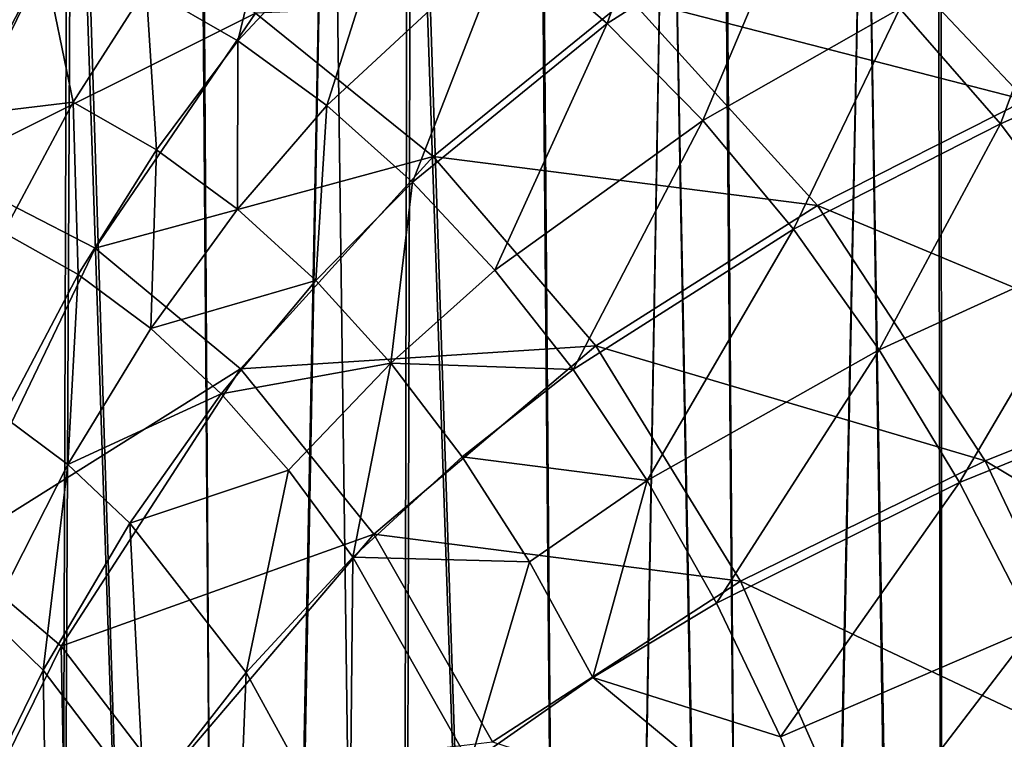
# Model space of a CAD drawing. Header units: millimetres. Extents: x 0 to 355, y 0 to 525.
# Tile 108 of 144: x 145 to 221, y 386 to 442. Entities that reach past the tile are written whole.
import ezdxf

# ---------------------------------------------------------------- set-up
doc = ezdxf.new("R2010")
doc.units = ezdxf.units.MM
doc.header["$LTSCALE"] = 25.4
doc.layers.get('0').update_dxf_attribs({"true_color": 0xff5454})

# ---------------------------------------------------------------- blocks, each defined once
blk = doc.blocks.new('OTOCZAK M.STL')
at = {"color": 0}
mesh = blk.add_polyface(dxfattribs=at)
corners = [(35.805, 297.999, 21.925), (36.88, 338.747, 21.925), (35.557, 318.493, 21.925), (37.583, 277.446, 21.925), (37.768, 346.084, 21.925), (40.844, 257.092, 21.925), (41.005, 364.322, 21.925), (42.864, 247.729, 21.925), (45.616, 381.77, 21.925), (47.677, 229.913, 21.925), (51.623, 398.477, 21.925), (53.593, 212.854, 21.925), (59.43, 415.162, 21.925), (60.604, 196.59, 21.925), (67.803, 429.413, 21.925), (68.726, 181.157, 21.925), (77.397, 442.772, 21.925), (78.005, 166.588, 21.925), (80.09, 446.09, 21.925), (80.16, 163.567, 21.925), (90.595, 457.592, 21.925), (90.303, 150.812, 21.925), (101.365, 139.159, 21.925), (101.811, 467.726, 21.925), (113.35, 128.634, 21.925), (113.591, 476.367, 21.925), (122.237, 121.986, 21.925), (121.616, 481.178, 21.925), (132.637, 486.419, 21.925), (135.5, 113.608, 21.925), (143.635, 490.085, 21.925), (149.317, 106.591, 21.925), (150.608, 491.587, 21.925), (163.644, 100.934, 21.925), (160.736, 492.614, 21.925), (170.922, 492.249, 21.925), (176.153, 97.224, 21.925), (176.972, 491.363, 21.925), (190.466, 94.304, 21.925), (187.097, 488.778, 21.925), (197.13, 484.876, 21.925), (204.703, 92.77, 21.925), (201.382, 482.828, 21.925), (212.437, 476.419, 21.925), (218.81, 92.616, 21.925), (218.101, 472.53, 21.925), (229.614, 463.345, 21.925), (231.521, 93.705, 21.925), (240.623, 452.869, 21.925), (244.231, 96.074, 21.925), (251.108, 441.189, 21.925), (256.359, 99.697, 21.925), (256.765, 434.106, 21.925), (262.958, 102.316, 21.925), (267.53, 418.852, 21.925), (273.56, 107.676, 21.925), (277.333, 402.519, 21.925), (283.324, 114.145, 21.925), (286.226, 385.144, 21.925), (290.879, 120.456, 21.925), (293.21, 369.34, 21.925), (299.139, 129.107, 21.925), (301.54, 347.33, 21.925), (306.385, 138.79, 21.925), (308.887, 324.226, 21.925), (311.218, 146.83, 21.925), (315.306, 300.128, 21.925), (316.954, 158.963, 21.925), (320.728, 275.209, 21.925), (321.436, 171.959, 21.925), (324.863, 249.655, 21.925), (324.876, 187.073, 21.925), (325.883, 240.777, 21.925), (326.805, 203.519, 21.925), (327.143, 221.244, 21.925)]
mesh.append_faces([[corners[k] for k in face] for face in [(0, 1, 2), (72, 73, 74)]], dxfattribs={"vtx0": -1, "color": 0})
mesh.append_faces([[corners[k] for k in face] for face in [(1, 3, 4), (4, 5, 6), (6, 7, 8), (8, 9, 10), (10, 11, 12), (12, 13, 14), (14, 15, 16), (16, 17, 18), (18, 19, 20), (20, 22, 23), (23, 24, 25), (25, 26, 27), (27, 26, 28), (28, 29, 30), (30, 31, 32), (32, 33, 34), (34, 33, 35), (35, 36, 37), (37, 38, 39), (39, 38, 40), (40, 41, 42), (42, 41, 43), (43, 44, 45), (45, 44, 46), (46, 47, 48), (48, 49, 50), (50, 51, 52), (52, 53, 54), (54, 55, 56), (56, 57, 58), (58, 59, 60), (60, 61, 62), (62, 63, 64), (64, 65, 66), (66, 67, 68), (68, 69, 70), (70, 71, 72)]], dxfattribs={"vtx0": -1, "vtx1": -1, "color": 0})
mesh.append_faces([[corners[k] for k in face] for face in [(1, 0, 3), (4, 3, 5), (6, 5, 7), (8, 7, 9), (10, 9, 11), (12, 11, 13), (14, 13, 15), (16, 15, 17), (18, 17, 19), (20, 19, 21), (20, 21, 22), (23, 22, 24), (25, 24, 26), (28, 26, 29), (30, 29, 31), (32, 31, 33), (35, 33, 36), (37, 36, 38), (40, 38, 41), (43, 41, 44), (46, 44, 47), (48, 47, 49), (50, 49, 51), (52, 51, 53), (54, 53, 55), (56, 55, 57), (58, 57, 59), (60, 59, 61), (62, 61, 63), (64, 63, 65), (66, 65, 67), (68, 67, 69), (70, 69, 71), (72, 71, 73)]], dxfattribs={"vtx0": -1, "vtx2": -1, "color": 0})
mesh = blk.add_polyface(dxfattribs=at)
corners = [(36.88, 338.747, 18.925), (35.794, 298.232, 18.925), (35.56, 318.611, 18.925), (37.541, 277.785, 18.925), (37.819, 346.454, 18.925), (40.758, 257.53, 18.925), (41.058, 364.561, 18.925), (42.864, 247.729, 18.925), (45.65, 381.88, 18.925), (47.649, 230.003, 18.925), (51.623, 398.477, 18.925), (53.525, 213.029, 18.925), (52.401, 400.344, 18.925), (59.552, 415.393, 18.925), (60.482, 196.846, 18.925), (67.875, 429.523, 18.925), (68.533, 181.49, 18.925), (77.397, 442.772, 18.925), (77.722, 166.994, 18.925), (80.39, 446.45, 18.925), (80.16, 163.567, 18.925), (90.227, 150.899, 18.925), (90.821, 457.817, 18.925), (101.198, 139.321, 18.925), (101.939, 467.83, 18.925), (113.073, 128.856, 18.925), (113.591, 476.367, 18.925), (122.237, 121.986, 18.925), (121.94, 481.354, 18.925), (132.806, 486.487, 18.925), (135.39, 113.67, 18.925), (143.635, 490.085, 18.925), (149.087, 106.694, 18.925), (150.947, 491.644, 18.925), (163.285, 101.057, 18.925), (160.903, 492.62, 18.925), (170.922, 492.249, 18.925), (176.153, 97.224, 18.925), (177.245, 491.311, 18.925), (190.343, 94.323, 18.925), (187.227, 488.736, 18.925), (197.13, 484.876, 18.925), (204.456, 92.785, 18.925), (201.492, 482.772, 18.925), (212.437, 476.419, 18.925), (218.438, 92.602, 18.925), (218.347, 472.352, 18.925), (229.763, 463.215, 18.925), (231.521, 93.705, 18.925), (240.691, 452.799, 18.925), (244.106, 96.044, 18.925), (251.108, 441.189, 18.925), (256.111, 99.608, 18.925), (256.925, 433.896, 18.925), (262.958, 102.316, 18.925), (267.622, 418.711, 18.925), (273.432, 107.602, 18.925), (277.372, 402.449, 18.925), (283.086, 113.967, 18.925), (286.226, 385.144, 18.925), (290.879, 120.456, 18.925), (293.356, 368.984, 18.925), (299.034, 128.984, 18.925), (301.646, 347.025, 18.925), (306.205, 138.519, 18.925), (308.961, 323.971, 18.925), (311.218, 146.83, 18.925), (315.354, 299.932, 18.925), (316.893, 158.813, 18.925), (320.75, 275.095, 18.925), (321.347, 171.65, 18.925), (324.863, 249.655, 18.925), (324.562, 185.307, 18.925), (324.876, 187.073, 18.925), (325.928, 240.32, 18.925), (326.796, 203.396, 18.925), (327.149, 220.958, 18.925)]
mesh.append_faces([[corners[k] for k in face] for face in [(0, 1, 2), (75, 74, 76)]], dxfattribs={"vtx0": -1, "color": 0})
mesh.append_faces([[corners[k] for k in face] for face in [(1, 0, 3), (3, 4, 5), (5, 6, 7), (7, 8, 9), (9, 10, 11), (11, 13, 14), (14, 15, 16), (16, 17, 18), (18, 19, 20), (20, 19, 21), (21, 22, 23), (23, 24, 25), (25, 26, 27), (27, 29, 30), (30, 31, 32), (32, 33, 34), (34, 36, 37), (37, 38, 39), (39, 41, 42), (42, 44, 45), (45, 47, 48), (48, 49, 50), (50, 51, 52), (52, 53, 54), (54, 55, 56), (56, 57, 58), (58, 59, 60), (60, 61, 62), (62, 63, 64), (64, 65, 66), (66, 67, 68), (68, 69, 70), (70, 71, 72), (72, 71, 73), (73, 74, 75)]], dxfattribs={"vtx0": -1, "vtx1": -1, "color": 0})
mesh.append_faces([[corners[k] for k in face] for face in [(3, 0, 4), (5, 4, 6), (7, 6, 8), (9, 8, 10), (11, 10, 12), (11, 12, 13), (14, 13, 15), (16, 15, 17), (18, 17, 19), (21, 19, 22), (23, 22, 24), (25, 24, 26), (27, 26, 28), (27, 28, 29), (30, 29, 31), (32, 31, 33), (34, 33, 35), (34, 35, 36), (37, 36, 38), (39, 38, 40), (39, 40, 41), (42, 41, 43), (42, 43, 44), (45, 44, 46), (45, 46, 47), (48, 47, 49), (50, 49, 51), (52, 51, 53), (54, 53, 55), (56, 55, 57), (58, 57, 59), (60, 59, 61), (62, 61, 63), (64, 63, 65), (66, 65, 67), (68, 67, 69), (70, 69, 71), (73, 71, 74)]], dxfattribs={"vtx0": -1, "vtx2": -1, "color": 0})
mesh = blk.add_polyface(dxfattribs=at)
corners = [(156.654, 448.389, 344.499), (168.312, 462.899, 312.784), (163.767, 444.293, 344.194)]
mesh.append_faces([[corners[k] for k in face] for face in [(0, 1, 2)]], dxfattribs={"color": 0})
mesh = blk.add_polyface(dxfattribs=at)
corners = [(163.767, 444.293, 344.194), (168.312, 462.899, 312.784), (176.635, 458.04, 312.36)]
mesh.append_faces([[corners[k] for k in face] for face in [(0, 1, 2)]], dxfattribs={"color": 0})
mesh = blk.add_polyface(dxfattribs=at)
corners = [(192.429, 445.638, 313.2), (184.684, 452.281, 312.479), (198.247, 462.048, 281.168)]
mesh.append_faces([[corners[k] for k in face] for face in [(0, 1, 2)]], dxfattribs={"color": 0})
mesh = blk.add_polyface(dxfattribs=at)
corners = [(192.429, 445.638, 313.2), (198.247, 462.048, 281.168), (206.893, 454.845, 281.461)]
mesh.append_faces([[corners[k] for k in face] for face in [(0, 1, 2)]], dxfattribs={"color": 0})
mesh = blk.add_polyface(dxfattribs=at)
corners = [(170.669, 439.266, 344.532), (163.767, 444.293, 344.194), (176.635, 458.04, 312.36)]
mesh.append_faces([[corners[k] for k in face] for face in [(0, 1, 2)]], dxfattribs={"color": 0})
mesh = blk.add_polyface(dxfattribs=at)
corners = [(170.669, 439.266, 344.532), (176.635, 458.04, 312.36), (184.684, 452.281, 312.479)]
mesh.append_faces([[corners[k] for k in face] for face in [(0, 1, 2)]], dxfattribs={"color": 0})
mesh = blk.add_polyface(dxfattribs=at)
corners = [(129.459, 436.096, 382.613), (150.984, 454.728, 345.309), (136.615, 457.338, 349.578)]
mesh.append_faces([[corners[k] for k in face] for face in [(0, 1, 2)]], dxfattribs={"color": 0})
mesh = blk.add_polyface(dxfattribs=at)
corners = [(194.112, 447.652, 314.652), (224.912, 439.691, 285.117), (208.659, 456.896, 282.756)]
mesh.append_faces([[corners[k] for k in face] for face in [(0, 1, 2)]], dxfattribs={"color": 0})
mesh = blk.add_polyface(dxfattribs=at)
corners = [(224.912, 439.691, 285.117), (239.146, 445.963, 252.097), (208.659, 456.896, 282.756)]
mesh.append_faces([[corners[k] for k in face] for face in [(0, 1, 2)]], dxfattribs={"color": 0})
mesh = blk.add_polyface(dxfattribs=at)
corners = [(129.459, 436.096, 382.613), (140.842, 434.304, 379.36), (150.984, 454.728, 345.309)]
mesh.append_faces([[corners[k] for k in face] for face in [(0, 1, 2)]], dxfattribs={"color": 0})
mesh = blk.add_polyface(dxfattribs=at)
corners = [(140.842, 434.304, 379.36), (165.155, 446.427, 345.782), (150.984, 454.728, 345.309)]
mesh.append_faces([[corners[k] for k in face] for face in [(0, 1, 2)]], dxfattribs={"color": 0})
mesh = blk.add_polyface(dxfattribs=at)
corners = [(199.835, 438.108, 314.588), (192.429, 445.638, 313.2), (206.893, 454.845, 281.461)]
mesh.append_faces([[corners[k] for k in face] for face in [(0, 1, 2)]], dxfattribs={"color": 0})
mesh = blk.add_polyface(dxfattribs=at)
corners = [(199.835, 438.108, 314.588), (206.893, 454.845, 281.461), (215.131, 446.791, 282.308)]
mesh.append_faces([[corners[k] for k in face] for face in [(0, 1, 2)]], dxfattribs={"color": 0})
mesh = blk.add_polyface(dxfattribs=at)
corners = [(139.077, 444.074, 362.281), (143.507, 453.657, 345.977), (148.76, 450.465, 347.351)]
mesh.append_faces([[corners[k] for k in face] for face in [(0, 1, 2)]], dxfattribs={"color": 0})
mesh = blk.add_polyface(dxfattribs=at)
corners = [(228.698, 453.448, 250.237), (222.944, 437.845, 283.805), (215.131, 446.791, 282.308)]
mesh.append_faces([[corners[k] for k in face] for face in [(0, 1, 2)]], dxfattribs={"color": 0})
mesh = blk.add_polyface(dxfattribs=at)
corners = [(228.698, 453.448, 250.237), (237.067, 444.119, 250.969), (222.944, 437.845, 283.805)]
mesh.append_faces([[corners[k] for k in face] for face in [(0, 1, 2)]], dxfattribs={"color": 0})
mesh = blk.add_polyface(dxfattribs=at)
corners = [(177.328, 433.33, 345.549), (170.669, 439.266, 344.532), (184.684, 452.281, 312.479)]
mesh.append_faces([[corners[k] for k in face] for face in [(0, 1, 2)]], dxfattribs={"color": 0})
mesh = blk.add_polyface(dxfattribs=at)
corners = [(177.328, 433.33, 345.549), (184.684, 452.281, 312.479), (192.429, 445.638, 313.2)]
mesh.append_faces([[corners[k] for k in face] for face in [(0, 1, 2)]], dxfattribs={"color": 0})
mesh = blk.add_polyface(dxfattribs=at)
corners = [(142.611, 438.511, 367.729), (139.077, 444.074, 362.281), (148.76, 450.465, 347.351)]
mesh.append_faces([[corners[k] for k in face] for face in [(0, 1, 2)]], dxfattribs={"color": 0})
mesh = blk.add_polyface(dxfattribs=at)
corners = [(142.611, 438.511, 367.729), (148.76, 450.465, 347.351), (151.007, 439.522, 360.757)]
mesh.append_faces([[corners[k] for k in face] for face in [(0, 1, 2)]], dxfattribs={"color": 0})
mesh = blk.add_polyface(dxfattribs=at)
corners = [(151.007, 439.522, 360.757), (148.76, 450.465, 347.351), (156.654, 448.389, 344.499)]
mesh.append_faces([[corners[k] for k in face] for face in [(0, 1, 2)]], dxfattribs={"color": 0})
mesh = blk.add_polyface(dxfattribs=at)
corners = [(151.007, 439.522, 360.757), (156.654, 448.389, 344.499), (157.471, 435.832, 360.498)]
mesh.append_faces([[corners[k] for k in face] for face in [(0, 1, 2)]], dxfattribs={"color": 0})
mesh = blk.add_polyface(dxfattribs=at)
corners = [(157.471, 435.832, 360.498), (156.654, 448.389, 344.499), (163.767, 444.293, 344.194)]
mesh.append_faces([[corners[k] for k in face] for face in [(0, 1, 2)]], dxfattribs={"color": 0})
mesh = blk.add_polyface(dxfattribs=at)
corners = [(178.926, 435.306, 347.144), (194.112, 447.652, 314.652), (165.155, 446.427, 345.782)]
mesh.append_faces([[corners[k] for k in face] for face in [(0, 1, 2)]], dxfattribs={"color": 0})
mesh = blk.add_polyface(dxfattribs=at)
corners = [(178.926, 435.306, 347.144), (208.733, 431.522, 318.179), (194.112, 447.652, 314.652)]
mesh.append_faces([[corners[k] for k in face] for face in [(0, 1, 2)]], dxfattribs={"color": 0})
mesh = blk.add_polyface(dxfattribs=at)
corners = [(208.733, 431.522, 318.179), (224.912, 439.691, 285.117), (194.112, 447.652, 314.652)]
mesh.append_faces([[corners[k] for k in face] for face in [(0, 1, 2)]], dxfattribs={"color": 0})
mesh = blk.add_polyface(dxfattribs=at)
corners = [(140.842, 434.304, 379.36), (152.694, 428.207, 378.781), (165.155, 446.427, 345.782)]
mesh.append_faces([[corners[k] for k in face] for face in [(0, 1, 2)]], dxfattribs={"color": 0})
mesh = blk.add_polyface(dxfattribs=at)
corners = [(152.694, 428.207, 378.781), (178.926, 435.306, 347.144), (165.155, 446.427, 345.782)]
mesh.append_faces([[corners[k] for k in face] for face in [(0, 1, 2)]], dxfattribs={"color": 0})
mesh = blk.add_polyface(dxfattribs=at)
corners = [(206.878, 429.677, 316.712), (199.835, 438.108, 314.588), (215.131, 446.791, 282.308)]
mesh.append_faces([[corners[k] for k in face] for face in [(0, 1, 2)]], dxfattribs={"color": 0})
mesh = blk.add_polyface(dxfattribs=at)
corners = [(215.131, 446.791, 282.308), (222.944, 437.845, 283.805), (206.878, 429.677, 316.712)]
mesh.append_faces([[corners[k] for k in face] for face in [(0, 1, 2)]], dxfattribs={"color": 0})
mesh = blk.add_polyface(dxfattribs=at)
corners = [(183.712, 426.5, 347.286), (177.328, 433.33, 345.549), (192.429, 445.638, 313.2)]
mesh.append_faces([[corners[k] for k in face] for face in [(0, 1, 2)]], dxfattribs={"color": 0})
mesh = blk.add_polyface(dxfattribs=at)
corners = [(183.712, 426.5, 347.286), (192.429, 445.638, 313.2), (199.835, 438.108, 314.588)]
mesh.append_faces([[corners[k] for k in face] for face in [(0, 1, 2)]], dxfattribs={"color": 0})
mesh = blk.add_polyface(dxfattribs=at)
corners = [(163.752, 431.215, 360.902), (157.471, 435.832, 360.498), (163.767, 444.293, 344.194)]
mesh.append_faces([[corners[k] for k in face] for face in [(0, 1, 2)]], dxfattribs={"color": 0})
mesh = blk.add_polyface(dxfattribs=at)
corners = [(163.752, 431.215, 360.902), (163.767, 444.293, 344.194), (170.669, 439.266, 344.532)]
mesh.append_faces([[corners[k] for k in face] for face in [(0, 1, 2)]], dxfattribs={"color": 0})
mesh = blk.add_polyface(dxfattribs=at)
corners = [(237.067, 444.119, 250.969), (230.31, 427.959, 286.048), (222.944, 437.845, 283.805)]
mesh.append_faces([[corners[k] for k in face] for face in [(0, 1, 2)]], dxfattribs={"color": 0})
mesh = blk.add_polyface(dxfattribs=at)
corners = [(145.587, 429.421, 377.259), (142.611, 438.511, 367.729), (151.007, 439.522, 360.757)]
mesh.append_faces([[corners[k] for k in face] for face in [(0, 1, 2)]], dxfattribs={"color": 0})
mesh = blk.add_polyface(dxfattribs=at)
corners = [(145.587, 429.421, 377.259), (151.007, 439.522, 360.757), (151.384, 426.149, 377.035)]
mesh.append_faces([[corners[k] for k in face] for face in [(0, 1, 2)]], dxfattribs={"color": 0})
mesh = blk.add_polyface(dxfattribs=at)
corners = [(151.384, 426.149, 377.035), (151.007, 439.522, 360.757), (157.471, 435.832, 360.498)]
mesh.append_faces([[corners[k] for k in face] for face in [(0, 1, 2)]], dxfattribs={"color": 0})
mesh = blk.add_polyface(dxfattribs=at)
corners = [(169.819, 425.695, 361.996), (163.752, 431.215, 360.902), (170.669, 439.266, 344.532)]
mesh.append_faces([[corners[k] for k in face] for face in [(0, 1, 2)]], dxfattribs={"color": 0})
mesh = blk.add_polyface(dxfattribs=at)
corners = [(169.819, 425.695, 361.996), (170.669, 439.266, 344.532), (177.328, 433.33, 345.549)]
mesh.append_faces([[corners[k] for k in face] for face in [(0, 1, 2)]], dxfattribs={"color": 0})
mesh = blk.add_polyface(dxfattribs=at)
corners = [(224.912, 439.691, 285.117), (208.733, 431.522, 318.179), (239.348, 418.742, 290.42)]
mesh.append_faces([[corners[k] for k in face] for face in [(0, 1, 2)]], dxfattribs={"color": 0})
mesh = blk.add_polyface(dxfattribs=at)
corners = [(189.79, 418.779, 349.777), (183.712, 426.5, 347.286), (199.835, 438.108, 314.588)]
mesh.append_faces([[corners[k] for k in face] for face in [(0, 1, 2)]], dxfattribs={"color": 0})
mesh = blk.add_polyface(dxfattribs=at)
corners = [(189.79, 418.779, 349.777), (199.835, 438.108, 314.588), (206.878, 429.677, 316.712)]
mesh.append_faces([[corners[k] for k in face] for face in [(0, 1, 2)]], dxfattribs={"color": 0})
mesh = blk.add_polyface(dxfattribs=at)
corners = [(222.944, 437.845, 283.805), (213.527, 420.321, 319.634), (206.878, 429.677, 316.712)]
mesh.append_faces([[corners[k] for k in face] for face in [(0, 1, 2)]], dxfattribs={"color": 0})
mesh = blk.add_polyface(dxfattribs=at)
corners = [(222.944, 437.845, 283.805), (230.31, 427.959, 286.048), (213.527, 420.321, 319.634)]
mesh.append_faces([[corners[k] for k in face] for face in [(0, 1, 2)]], dxfattribs={"color": 0})
mesh = blk.add_polyface(dxfattribs=at)
corners = [(157.023, 421.968, 377.472), (151.384, 426.149, 377.035), (157.471, 435.832, 360.498)]
mesh.append_faces([[corners[k] for k in face] for face in [(0, 1, 2)]], dxfattribs={"color": 0})
mesh = blk.add_polyface(dxfattribs=at)
corners = [(157.023, 421.968, 377.472), (157.471, 435.832, 360.498), (163.752, 431.215, 360.902)]
mesh.append_faces([[corners[k] for k in face] for face in [(0, 1, 2)]], dxfattribs={"color": 0})
mesh = blk.add_polyface(dxfattribs=at)
corners = [(163.978, 418.831, 380.328), (178.926, 435.306, 347.144), (152.694, 428.207, 378.781)]
mesh.append_faces([[corners[k] for k in face] for face in [(0, 1, 2)]], dxfattribs={"color": 0})
mesh = blk.add_polyface(dxfattribs=at)
corners = [(163.978, 418.831, 380.328), (191.539, 420.613, 351.383), (178.926, 435.306, 347.144), (174.325, 406.021, 384.649)]
mesh.append_faces([[corners[k] for k in face] for face in [(0, 1, 2), (1, 0, 3)]], dxfattribs={"vtx0": -1, "color": 0})
mesh = blk.add_polyface(dxfattribs=at)
corners = [(191.539, 420.613, 351.383), (208.733, 431.522, 318.179), (178.926, 435.306, 347.144)]
mesh.append_faces([[corners[k] for k in face] for face in [(0, 1, 2)]], dxfattribs={"color": 0})
mesh = blk.add_polyface(dxfattribs=at)
corners = [(140.842, 434.304, 379.36), (141.403, 404.669, 412.367), (152.694, 428.207, 378.781), (132.757, 410.68, 411.045)]
mesh.append_faces([[corners[k] for k in face] for face in [(0, 1, 2), (1, 0, 3)]], dxfattribs={"vtx0": -1, "color": 0})
mesh = blk.add_polyface(dxfattribs=at)
corners = [(175.637, 419.291, 363.806), (169.819, 425.695, 361.996), (177.328, 433.33, 345.549)]
mesh.append_faces([[corners[k] for k in face] for face in [(0, 1, 2)]], dxfattribs={"color": 0})
mesh = blk.add_polyface(dxfattribs=at)
corners = [(175.637, 419.291, 363.806), (177.328, 433.33, 345.549), (183.712, 426.5, 347.286)]
mesh.append_faces([[corners[k] for k in face] for face in [(0, 1, 2)]], dxfattribs={"color": 0})
mesh = blk.add_polyface(dxfattribs=at)
corners = [(169.819, 425.695, 361.996), (157.023, 421.968, 377.472), (163.752, 431.215, 360.902), (162.473, 416.906, 378.587)]
mesh.append_faces([[corners[k] for k in face] for face in [(0, 1, 2), (1, 0, 3)]], dxfattribs={"vtx0": -1, "color": 0})
mesh = blk.add_polyface(dxfattribs=at)
corners = [(208.733, 431.522, 318.179), (191.539, 420.613, 351.383), (221.753, 411.709, 324.872)]
mesh.append_faces([[corners[k] for k in face] for face in [(0, 1, 2)]], dxfattribs={"color": 0})
mesh = blk.add_polyface(dxfattribs=at)
corners = [(208.733, 431.522, 318.179), (221.753, 411.709, 324.872), (239.348, 418.742, 290.42)]
mesh.append_faces([[corners[k] for k in face] for face in [(0, 1, 2)]], dxfattribs={"color": 0})
mesh = blk.add_polyface(dxfattribs=at)
corners = [(145.596, 415.134, 393.738), (145.587, 429.421, 377.259), (151.384, 426.149, 377.035)]
mesh.append_faces([[corners[k] for k in face] for face in [(0, 1, 2)]], dxfattribs={"color": 0})
mesh = blk.add_polyface(dxfattribs=at)
corners = [(206.878, 429.677, 316.712), (195.53, 410.167, 353.053), (189.79, 418.779, 349.777)]
mesh.append_faces([[corners[k] for k in face] for face in [(0, 1, 2)]], dxfattribs={"color": 0})
mesh = blk.add_polyface(dxfattribs=at)
corners = [(206.878, 429.677, 316.712), (213.527, 420.321, 319.634), (195.53, 410.167, 353.053)]
mesh.append_faces([[corners[k] for k in face] for face in [(0, 1, 2)]], dxfattribs={"color": 0})
mesh = blk.add_polyface(dxfattribs=at)
corners = [(141.403, 404.669, 412.367), (163.978, 418.831, 380.328), (152.694, 428.207, 378.781), (150.069, 397.311, 413.738)]
mesh.append_faces([[corners[k] for k in face] for face in [(0, 1, 2), (1, 0, 3)]], dxfattribs={"vtx0": -1, "color": 0})
mesh = blk.add_polyface(dxfattribs=at)
corners = [(230.31, 427.959, 286.048), (219.759, 410.023, 323.397), (213.527, 420.321, 319.634)]
mesh.append_faces([[corners[k] for k in face] for face in [(0, 1, 2)]], dxfattribs={"color": 0})
mesh = blk.add_polyface(dxfattribs=at)
corners = [(230.31, 427.959, 286.048), (237.214, 417.09, 289.11), (219.759, 410.023, 323.397)]
mesh.append_faces([[corners[k] for k in face] for face in [(0, 1, 2)]], dxfattribs={"color": 0})
mesh = blk.add_polyface(dxfattribs=at)
corners = [(189.79, 418.779, 349.777), (175.637, 419.291, 363.806), (183.712, 426.5, 347.286), (181.178, 412.015, 366.353)]
mesh.append_faces([[corners[k] for k in face] for face in [(0, 1, 2), (1, 0, 3)]], dxfattribs={"vtx0": -1, "color": 0})
mesh = blk.add_polyface(dxfattribs=at)
corners = [(150.578, 411.417, 394.173), (145.596, 415.134, 393.738), (151.384, 426.149, 377.035)]
mesh.append_faces([[corners[k] for k in face] for face in [(0, 1, 2)]], dxfattribs={"color": 0})
mesh = blk.add_polyface(dxfattribs=at)
corners = [(150.578, 411.417, 394.173), (151.384, 426.149, 377.035), (157.023, 421.968, 377.472)]
mesh.append_faces([[corners[k] for k in face] for face in [(0, 1, 2)]], dxfattribs={"color": 0})
mesh = blk.add_polyface(dxfattribs=at)
corners = [(175.637, 419.291, 363.806), (162.473, 416.906, 378.587), (169.819, 425.695, 361.996), (167.702, 410.983, 380.395)]
mesh.append_faces([[corners[k] for k in face] for face in [(0, 1, 2), (1, 0, 3)]], dxfattribs={"vtx0": -1, "color": 0})
mesh = blk.add_polyface(dxfattribs=at)
corners = [(162.473, 416.906, 378.587), (150.578, 411.417, 394.173), (157.023, 421.968, 377.472), (155.396, 406.854, 395.251)]
mesh.append_faces([[corners[k] for k in face] for face in [(0, 1, 2), (1, 0, 3)]], dxfattribs={"vtx0": -1, "color": 0})
mesh = blk.add_polyface(dxfattribs=at)
corners = [(174.325, 406.021, 384.649), (202.771, 402.366, 358.742), (191.539, 420.613, 351.383)]
mesh.append_faces([[corners[k] for k in face] for face in [(0, 1, 2)]], dxfattribs={"color": 0})
mesh = blk.add_polyface(dxfattribs=at)
corners = [(191.539, 420.613, 351.383), (202.771, 402.366, 358.742), (221.753, 411.709, 324.872)]
mesh.append_faces([[corners[k] for k in face] for face in [(0, 1, 2)]], dxfattribs={"color": 0})
mesh = blk.add_polyface(dxfattribs=at)
corners = [(213.527, 420.321, 319.634), (200.905, 400.666, 357.121), (195.53, 410.167, 353.053)]
mesh.append_faces([[corners[k] for k in face] for face in [(0, 1, 2)]], dxfattribs={"color": 0})
mesh = blk.add_polyface(dxfattribs=at)
corners = [(213.527, 420.321, 319.634), (219.759, 410.023, 323.397), (200.905, 400.666, 357.121)]
mesh.append_faces([[corners[k] for k in face] for face in [(0, 1, 2)]], dxfattribs={"color": 0})
mesh = blk.add_polyface(dxfattribs=at)
corners = [(150.069, 397.311, 413.738), (174.325, 406.021, 384.649), (163.978, 418.831, 380.328)]
mesh.append_faces([[corners[k] for k in face] for face in [(0, 1, 2)]], dxfattribs={"color": 0})
mesh = blk.add_polyface(dxfattribs=at)
corners = [(172.683, 404.217, 382.902), (167.702, 410.983, 380.395), (175.637, 419.291, 363.806)]
mesh.append_faces([[corners[k] for k in face] for face in [(0, 1, 2)]], dxfattribs={"color": 0})
mesh = blk.add_polyface(dxfattribs=at)
corners = [(172.683, 404.217, 382.902), (175.637, 419.291, 363.806), (181.178, 412.015, 366.353)]
mesh.append_faces([[corners[k] for k in face] for face in [(0, 1, 2)]], dxfattribs={"color": 0})
mesh = blk.add_polyface(dxfattribs=at)
corners = [(195.53, 410.167, 353.053), (181.178, 412.015, 366.353), (189.79, 418.779, 349.777), (186.41, 403.875, 369.65)]
mesh.append_faces([[corners[k] for k in face] for face in [(0, 1, 2), (1, 0, 3)]], dxfattribs={"vtx0": -1, "color": 0})
mesh = blk.add_polyface(dxfattribs=at)
corners = [(239.348, 418.742, 290.42), (221.753, 411.709, 324.872), (251.822, 393.743, 299.172)]
mesh.append_faces([[corners[k] for k in face] for face in [(0, 1, 2)]], dxfattribs={"color": 0})
mesh = blk.add_polyface(dxfattribs=at)
corners = [(237.214, 417.09, 289.11), (225.541, 398.764, 328.024), (219.759, 410.023, 323.397)]
mesh.append_faces([[corners[k] for k in face] for face in [(0, 1, 2)]], dxfattribs={"color": 0})
mesh = blk.add_polyface(dxfattribs=at)
corners = [(155.396, 406.854, 395.251), (162.473, 416.906, 378.587), (167.702, 410.983, 380.395)]
mesh.append_faces([[corners[k] for k in face] for face in [(0, 1, 2)]], dxfattribs={"color": 0})
mesh = blk.add_polyface(dxfattribs=at)
corners = [(144.5, 399.483, 410.844), (145.596, 415.134, 393.738), (150.578, 411.417, 394.173)]
mesh.append_faces([[corners[k] for k in face] for face in [(0, 1, 2)]], dxfattribs={"color": 0})
mesh = blk.add_polyface(dxfattribs=at)
corners = [(172.683, 404.217, 382.902), (181.178, 412.015, 366.353), (186.41, 403.875, 369.65)]
mesh.append_faces([[corners[k] for k in face] for face in [(0, 1, 2)]], dxfattribs={"color": 0})
mesh = blk.add_polyface(dxfattribs=at)
corners = [(221.753, 411.709, 324.872), (202.771, 402.366, 358.742), (232.963, 388.077, 334.978)]
mesh.append_faces([[corners[k] for k in face] for face in [(0, 1, 2)]], dxfattribs={"color": 0})
mesh = blk.add_polyface(dxfattribs=at)
corners = [(221.753, 411.709, 324.872), (232.963, 388.077, 334.978), (251.822, 393.743, 299.172)]
mesh.append_faces([[corners[k] for k in face] for face in [(0, 1, 2)]], dxfattribs={"color": 0})
mesh = blk.add_polyface(dxfattribs=at)
corners = [(148.675, 395.462, 411.831), (144.5, 399.483, 410.844), (150.578, 411.417, 394.173)]
mesh.append_faces([[corners[k] for k in face] for face in [(0, 1, 2)]], dxfattribs={"color": 0})
mesh = blk.add_polyface(dxfattribs=at)
corners = [(148.675, 395.462, 411.831), (150.578, 411.417, 394.173), (155.396, 406.854, 395.251)]
mesh.append_faces([[corners[k] for k in face] for face in [(0, 1, 2)]], dxfattribs={"color": 0})
mesh = blk.add_polyface(dxfattribs=at)
corners = [(164.425, 395.286, 399.348), (155.396, 406.854, 395.251), (167.702, 410.983, 380.395)]
mesh.append_faces([[corners[k] for k in face] for face in [(0, 1, 2)]], dxfattribs={"color": 0})
mesh = blk.add_polyface(dxfattribs=at)
corners = [(164.425, 395.286, 399.348), (167.702, 410.983, 380.395), (172.683, 404.217, 382.902)]
mesh.append_faces([[corners[k] for k in face] for face in [(0, 1, 2)]], dxfattribs={"color": 0})
mesh = blk.add_polyface(dxfattribs=at)
corners = [(195.53, 410.167, 353.053), (191.306, 394.881, 373.693), (186.41, 403.875, 369.65)]
mesh.append_faces([[corners[k] for k in face] for face in [(0, 1, 2)]], dxfattribs={"color": 0})
mesh = blk.add_polyface(dxfattribs=at)
corners = [(195.53, 410.167, 353.053), (200.905, 400.666, 357.121), (191.306, 394.881, 373.693)]
mesh.append_faces([[corners[k] for k in face] for face in [(0, 1, 2)]], dxfattribs={"color": 0})
mesh = blk.add_polyface(dxfattribs=at)
corners = [(219.759, 410.023, 323.397), (205.883, 390.279, 361.976), (200.905, 400.666, 357.121)]
mesh.append_faces([[corners[k] for k in face] for face in [(0, 1, 2)]], dxfattribs={"color": 0})
mesh = blk.add_polyface(dxfattribs=at)
corners = [(219.759, 410.023, 323.397), (225.541, 398.764, 328.024), (205.883, 390.279, 361.976)]
mesh.append_faces([[corners[k] for k in face] for face in [(0, 1, 2)]], dxfattribs={"color": 0})
mesh = blk.add_polyface(dxfattribs=at)
corners = [(156.505, 385.149, 415.548), (148.675, 395.462, 411.831), (155.396, 406.854, 395.251)]
mesh.append_faces([[corners[k] for k in face] for face in [(0, 1, 2)]], dxfattribs={"color": 0})
mesh = blk.add_polyface(dxfattribs=at)
corners = [(164.425, 395.286, 399.348), (156.505, 385.149, 415.548), (155.396, 406.854, 395.251)]
mesh.append_faces([[corners[k] for k in face] for face in [(0, 1, 2)]], dxfattribs={"color": 0})
mesh = blk.add_polyface(dxfattribs=at)
corners = [(174.325, 406.021, 384.649), (150.069, 397.311, 413.738), (158.027, 386.895, 417.454)]
mesh.append_faces([[corners[k] for k in face] for face in [(0, 1, 2)]], dxfattribs={"color": 0})
mesh = blk.add_polyface(dxfattribs=at)
corners = [(183.527, 389.911, 391.764), (174.325, 406.021, 384.649), (158.027, 386.895, 417.454)]
mesh.append_faces([[corners[k] for k in face] for face in [(0, 1, 2)]], dxfattribs={"color": 0})
mesh = blk.add_polyface(dxfattribs=at)
corners = [(174.325, 406.021, 384.649), (183.527, 389.911, 391.764), (202.771, 402.366, 358.742)]
mesh.append_faces([[corners[k] for k in face] for face in [(0, 1, 2)]], dxfattribs={"color": 0})
mesh = blk.add_polyface(dxfattribs=at)
corners = [(150.069, 397.311, 413.738), (141.403, 404.669, 412.367), (143.738, 384.465, 430.142)]
mesh.append_faces([[corners[k] for k in face] for face in [(0, 1, 2)]], dxfattribs={"color": 0})
mesh = blk.add_polyface(dxfattribs=at)
corners = [(172.683, 404.217, 382.902), (172.469, 380.609, 405.972), (164.425, 395.286, 399.348)]
mesh.append_faces([[corners[k] for k in face] for face in [(0, 1, 2)]], dxfattribs={"color": 0})
mesh = blk.add_polyface(dxfattribs=at)
corners = [(181.782, 388.224, 390.001), (172.469, 380.609, 405.972), (172.683, 404.217, 382.902)]
mesh.append_faces([[corners[k] for k in face] for face in [(0, 1, 2)]], dxfattribs={"color": 0})
mesh = blk.add_polyface(dxfattribs=at)
corners = [(181.782, 388.224, 390.001), (172.683, 404.217, 382.902), (186.41, 403.875, 369.65)]
mesh.append_faces([[corners[k] for k in face] for face in [(0, 1, 2)]], dxfattribs={"color": 0})
mesh = blk.add_polyface(dxfattribs=at)
corners = [(186.41, 403.875, 369.65), (191.306, 394.881, 373.693), (181.782, 388.224, 390.001)]
mesh.append_faces([[corners[k] for k in face] for face in [(0, 1, 2)]], dxfattribs={"color": 0})
mesh = blk.add_polyface(dxfattribs=at)
corners = [(202.771, 402.366, 358.742), (183.527, 389.911, 391.764), (212.402, 380.585, 369.216)]
mesh.append_faces([[corners[k] for k in face] for face in [(0, 1, 2)]], dxfattribs={"color": 0})
mesh = blk.add_polyface(dxfattribs=at)
corners = [(202.771, 402.366, 358.742), (212.402, 380.585, 369.216), (232.963, 388.077, 334.978)]
mesh.append_faces([[corners[k] for k in face] for face in [(0, 1, 2)]], dxfattribs={"color": 0})
mesh = blk.add_polyface(dxfattribs=at)
corners = [(200.905, 400.666, 357.121), (205.883, 390.279, 361.976), (191.306, 394.881, 373.693)]
mesh.append_faces([[corners[k] for k in face] for face in [(0, 1, 2)]], dxfattribs={"color": 0})
mesh = blk.add_polyface(dxfattribs=at)
corners = [(148.675, 395.462, 411.831), (142.41, 382.669, 428.14), (144.5, 399.483, 410.844)]
mesh.append_faces([[corners[k] for k in face] for face in [(0, 1, 2)]], dxfattribs={"color": 0})
mesh = blk.add_polyface(dxfattribs=at)
corners = [(225.541, 398.764, 328.024), (210.438, 379.02, 367.574), (205.883, 390.279, 361.976)]
mesh.append_faces([[corners[k] for k in face] for face in [(0, 1, 2)]], dxfattribs={"color": 0})
mesh = blk.add_polyface(dxfattribs=at)
corners = [(225.541, 398.764, 328.024), (230.85, 386.547, 333.497), (210.438, 379.02, 367.574)]
mesh.append_faces([[corners[k] for k in face] for face in [(0, 1, 2)]], dxfattribs={"color": 0})
mesh = blk.add_polyface(dxfattribs=at)
corners = [(150.478, 375.453, 433.335), (150.069, 397.311, 413.738), (143.738, 384.465, 430.142)]
mesh.append_faces([[corners[k] for k in face] for face in [(0, 1, 2)]], dxfattribs={"color": 0})
mesh = blk.add_polyface(dxfattribs=at)
corners = [(158.027, 386.895, 417.454), (150.069, 397.311, 413.738), (150.478, 375.453, 433.335)]
mesh.append_faces([[corners[k] for k in face] for face in [(0, 1, 2)]], dxfattribs={"color": 0})
mesh = blk.add_polyface(dxfattribs=at)
corners = [(149.027, 373.748, 431.337), (142.41, 382.669, 428.14), (148.675, 395.462, 411.831)]
mesh.append_faces([[corners[k] for k in face] for face in [(0, 1, 2)]], dxfattribs={"color": 0})
mesh = blk.add_polyface(dxfattribs=at)
corners = [(156.505, 385.149, 415.548), (149.027, 373.748, 431.337), (148.675, 395.462, 411.831)]
mesh.append_faces([[corners[k] for k in face] for face in [(0, 1, 2)]], dxfattribs={"color": 0})
mesh = blk.add_polyface(dxfattribs=at)
corners = [(164.425, 395.286, 399.348), (163.484, 371.975, 421.486), (156.505, 385.149, 415.548)]
mesh.append_faces([[corners[k] for k in face] for face in [(0, 1, 2)]], dxfattribs={"color": 0})
mesh = blk.add_polyface(dxfattribs=at)
corners = [(172.469, 380.609, 405.972), (163.484, 371.975, 421.486), (164.425, 395.286, 399.348)]
mesh.append_faces([[corners[k] for k in face] for face in [(0, 1, 2)]], dxfattribs={"color": 0})
mesh = blk.add_polyface(dxfattribs=at)
corners = [(191.306, 394.881, 373.693), (210.438, 379.02, 367.574), (181.782, 388.224, 390.001)]
mesh.append_faces([[corners[k] for k in face] for face in [(0, 1, 2)]], dxfattribs={"color": 0})
mesh = blk.add_polyface(dxfattribs=at)
corners = [(191.306, 394.881, 373.693), (205.883, 390.279, 361.976), (210.438, 379.02, 367.574)]
mesh.append_faces([[corners[k] for k in face] for face in [(0, 1, 2)]], dxfattribs={"color": 0})
blk = doc.blocks.new('Grupuj#1')
at = {"color": 7, "true_color": 0xffffff}
blk.add_blockref('OTOCZAK M.STL', (-1.971, -3.665, -18.925), dxfattribs=at)

msp = doc.modelspace()

# ---------------------------------------------------------------- block references
at = {"color": 0}
msp.add_blockref('Grupuj#1', (0, 0), dxfattribs=at)

doc.saveas('drawing.dxf')
